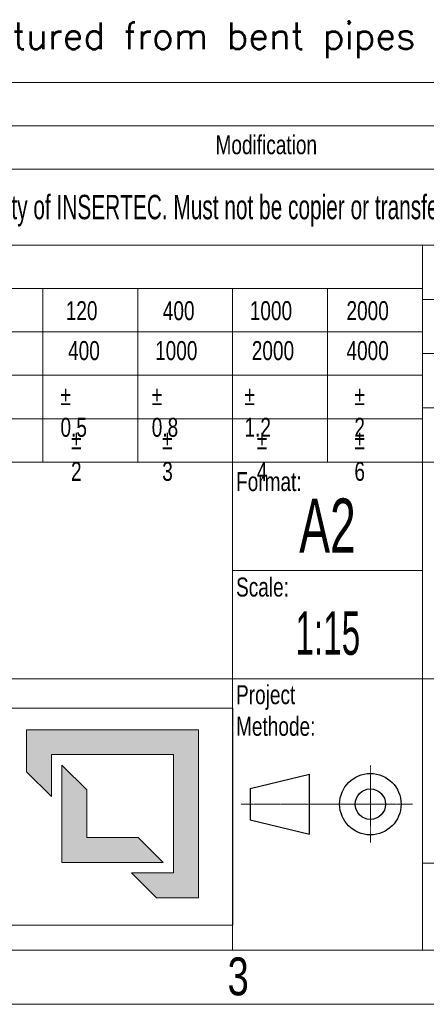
# Model space of a CAD drawing. Header units: millimetres. Extents: x 171540 to 202986, y -160244 to -137782.
# Tile 10 of 12: x 195748 to 197801, y -160244 to -155270. Entities that reach past the tile are written whole.
import ezdxf

# ---------------------------------------------------------------- set-up
doc = ezdxf.new("R2010")
doc.units = ezdxf.units.MM
doc.header["$LTSCALE"] = 0.25
doc.linetypes.add('CENTER', pattern=[50.8, 31.75, -6.35, 6.35, -6.35])
doc.linetypes.add('CENTERX2', pattern=[20.32, 12.7, -2.54, 2.54, -2.54])
doc.layers.add('SLD-0', color=179, linetype='Continuous')
doc.styles.add('AdskIsoMetric', font='romans.shx')
doc.styles.add('SLDTEXTSTYLE0', font='TXT', dxfattribs={"width": 0.510549})
doc.styles.add('SLDTEXTSTYLE1', font='TXT', dxfattribs={"width": 0.574367})
doc.styles.add('SLDTEXTSTYLE2', font='TXT', dxfattribs={"width": 0.638186})
doc.styles.add('SLDTEXTSTYLE3', font='TXT', dxfattribs={"width": 0.75})

# ---------------------------------------------------------------- blocks, each defined once
blk = doc.blocks.new('cajetin')
at = {"color": 7, "linetype": 'Continuous', "lineweight": 18}
for p, q in [((853.5, 7.5), (7.5, 7.5)), ((861, 0), (0, 0))]:
    blk.add_line(p, q, dxfattribs=at)
at = {"color": 7, "linetype": 'Continuous', "lineweight": 0, "insert": (693.01, 6.49), "char_height": 5.25, "attachment_point": 2, "style": 'SLDTEXTSTYLE3'}
blk.add_mtext('3', dxfattribs=at)
blk = doc.blocks.new('LOGO_sombreado')
at = {"linetype": 'Continuous'}
for points in [[(69.338, 18.023), (53.486, 18.023), (53.486, 14.148), (55.776, 11.858), (55.776, 15.733), (67.048, 15.733), (67.048, 4.812), (63.173, 4.812), (65.463, 2.523), (69.338, 2.523)], [(59.044, 12.465), (56.754, 14.754), (56.754, 5.791), (66.07, 5.791), (63.78, 8.081), (59.044, 8.081)]]:
    blk.add_hatch(color=7, dxfattribs=at).paths.add_polyline_path(points, flags=0)
at = {"color": 7, "linetype": 'Continuous', "lineweight": 18}
for p, q in [((0, 20), (72.5, 20)), ((72.5, 20), (72.502, 20.001)), ((72.5, 20), (72.5, 0)), ((53.486, 14.148), (53.486, 18.023)), ((53.486, 18.023), (69.338, 18.023)), ((69.338, 18.023), (69.338, 2.523)), ((67.048, 15.733), (55.776, 15.733)), ((55.776, 15.733), (55.776, 11.858)), ((67.048, 4.812), (67.048, 15.733)), ((56.754, 5.791), (56.754, 14.754)), ((56.754, 14.754), (59.044, 12.465)), ((55.776, 11.858), (53.486, 14.148)), ((59.044, 12.465), (59.044, 8.081)), ((59.044, 8.081), (63.78, 8.081)), ((63.78, 8.081), (66.07, 5.791)), ((66.07, 5.791), (56.754, 5.791)), ((65.463, 2.523), (63.173, 4.812)), ((63.173, 4.812), (67.048, 4.812)), ((69.338, 2.523), (65.463, 2.523)), ((0, 0), (72.5, 0))]:
    blk.add_line(p, q, dxfattribs=at)

msp = doc.modelspace()

# ---------------------------------------------------------------- linework, layer by layer
at = {"color": 7, "linetype": 'Continuous', "lineweight": 18}
for p, q in [((192851.2, -155587.6), (202712.5, -155587.6)), ((192851.2, -155806.8), (202712.5, -155806.8)), ((192851.2, -156025.9), (202712.5, -156025.9)), ((192851.2, -156409.4), (202712.5, -156409.4)), ((197781.9, -156409.4), (197781.9, -159970.4)), ((192851.2, -156628.6), (197781.9, -156628.6)), ((195864.4, -157505.1), (195864.4, -156628.6)), ((196343.8, -157505.1), (196343.8, -156628.6)), ((196823.1, -157505.1), (196823.1, -156628.6)), ((197302.5, -157505.1), (197302.5, -156628.6)), ((201069, -156683.3), (197781.9, -156683.3)), ((192851.2, -156847.7), (197781.9, -156847.7)), ((201069, -156957.3), (197781.9, -156957.3)), ((192851.2, -157066.8), (197781.9, -157066.8)), ((201069, -157231.2), (197781.9, -157231.2)), ((192851.2, -157286), (197781.9, -157286)), ((195385, -157505.1), (195864.4, -157505.1)), ((195864.4, -157505.1), (196343.8, -157505.1)), ((196343.8, -157505.1), (196823.1, -157505.1)), ((196823.1, -157505.1), (197302.5, -157505.1)), ((196823.1, -157505.1), (196823.1, -158600.8)), ((197302.5, -157505.1), (197781.9, -157505.1)), ((197781.9, -157505.1), (198603.7, -157505.1)), ((196823.1, -158053), (197781.9, -158053)), ((192851.2, -158600.8), (197781.9, -158600.8)), ((196823.1, -158600.8), (196823.1, -159970.4)), ((197781.9, -158600.8), (202712.5, -158600.8)), ((197781.9, -159532.2), (202712.5, -159532.2)), ((192851.2, -159970.4), (202712.5, -159970.4))]:
    msp.add_line(p, q, dxfattribs=at)
at = {"color": 7, "linetype": 'CENTERX2', "lineweight": 18}
msp.add_line((197518.6, -159038.8), (197518.6, -159426.4), dxfattribs=at)
at = {"color": 7, "linetype": 'Continuous', "lineweight": 25}
for p, q in [((196911.1, -159154.6), (197211.6, -159081.7)), ((197211.6, -159384.8), (197211.6, -159081.7)), ((196911.1, -159154.6), (196911.1, -159312)), ((196911.1, -159312), (197211.6, -159384.8))]:
    msp.add_line(p, q, dxfattribs=at)
at = {"color": 7, "linetype": 'CENTER', "lineweight": 18}
msp.add_line((196865.6, -159233.3), (197732, -159233.3), dxfattribs=at)
at = {"color": 7, "linetype": 'Continuous', "lineweight": 25}
for radius in [155.1, 76.7]:
    msp.add_circle((197518.6, -159233.3), radius, dxfattribs=at)

# ---------------------------------------------------------------- block references
at = {"xscale": 36.5234375, "yscale": 36.5234375, "zscale": 36.5234375}
msp.add_blockref('cajetin', (171539.8, -160244.4), dxfattribs=at)
at = {"color": 7, "linetype": 'Continuous', "xscale": 54.78515625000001, "yscale": 54.78515625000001, "zscale": 54.78515625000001}
msp.add_blockref('LOGO_sombreado', (192851.7, -159844.6), dxfattribs=at)

# ---------------------------------------------------------------- texts
at = {"insert": (192985, -155284.4), "char_height": 135, "attachment_point": 1, "style": 'AdskIsoMetric'}
msp.add_mtext_dynamic_manual_height_columns('**The elbows will be manufactured from bent pipes using a manual bending machine', width=214975.278, gutter_width=675, heights=[0], dxfattribs=at)
at = {"color": 7, "linetype": 'Continuous', "lineweight": 0}
for s, insert, char_height, attachment_point, style in [('Modification', (196992.9, -155854.1), 95.874, 2, 'SLDTEXTSTYLE3'), ('Tolerance for dimensions without tol. according to ISO 2768-mK', (192886.3, -156474.5), 95.874, 1, 'SLDTEXTSTYLE3'), ('120', (195980, -156692.4), 95.87, 1, 'SLDTEXTSTYLE3'), ('400', (196470.2, -156692.4), 95.87, 1, 'SLDTEXTSTYLE3'), ('1000', (196909.5, -156692.4), 95.87, 1, 'SLDTEXTSTYLE3'), ('2000', (197397.9, -156692.4), 95.87, 1, 'SLDTEXTSTYLE3'), ('400', (195991.9, -156894), 95.87, 1, 'SLDTEXTSTYLE3'), ('1000', (196431.2, -156894), 95.87, 1, 'SLDTEXTSTYLE3'), ('2000', (196919.6, -156894), 95.87, 1, 'SLDTEXTSTYLE3'), ('4000', (197397.9, -156894), 95.87, 1, 'SLDTEXTSTYLE3'), ('%%p^J0.5', (195953.4, -157121.7), 95.87, 1, 'SLDTEXTSTYLE3'), ('%%p^J0.8', (196414.3, -157121.7), 95.87, 1, 'SLDTEXTSTYLE3'), ('%%p^J1.2', (196882.8, -157121.7), 95.87, 1, 'SLDTEXTSTYLE3'), ('%%p^J2', (197437.9, -157121.7), 95.87, 1, 'SLDTEXTSTYLE3'), ('%%p^J2', (196006.6, -157344.3), 95.87, 1, 'SLDTEXTSTYLE3'), ('%%p^J3', (196467.4, -157344.3), 95.87, 1, 'SLDTEXTSTYLE3'), ('%%p^J4', (196945.4, -157344.3), 95.87, 1, 'SLDTEXTSTYLE3'), ('%%p^J6', (197437.9, -157344.3), 95.87, 1, 'SLDTEXTSTYLE3'), ('Format:', (196840.2, -157555.8), 95.87, 1, 'SLDTEXTSTYLE3'), ('Scale:', (196840.2, -158088.7), 95.87, 1, 'SLDTEXTSTYLE3'), ('Project^JMethode:', (196840.2, -158632.3), 95.874, 1, 'SLDTEXTSTYLE3'), ('2558-3324-THD-ESR50-GEN01-01', (199825.7, -158966.9), 273.926, 2, 'SLDTEXTSTYLE0')]:
    msp.add_mtext(s, dxfattribs=dict(at, insert=insert, char_height=char_height, attachment_point=attachment_point, style=style))
at = {"layer": 'SLD-0', "color": 7, "attachment_point": 2}
for s, insert, char_height, style in [('This drawing is property of INSERTEC. Must not be copier or transferred to third parties in any way without written authorization.', (197652.6, -156155.2), 123.2666, 'SLDTEXTSTYLE2'), ('A2', (197302.1, -157689.4), 273.93, 'SLDTEXTSTYLE2'), ('1:15', (197303.7, -158259.8), 219.14, 'SLDTEXTSTYLE1')]:
    msp.add_mtext(s, dxfattribs=dict(at, insert=insert, char_height=char_height, style=style))

doc.saveas('drawing.dxf')
